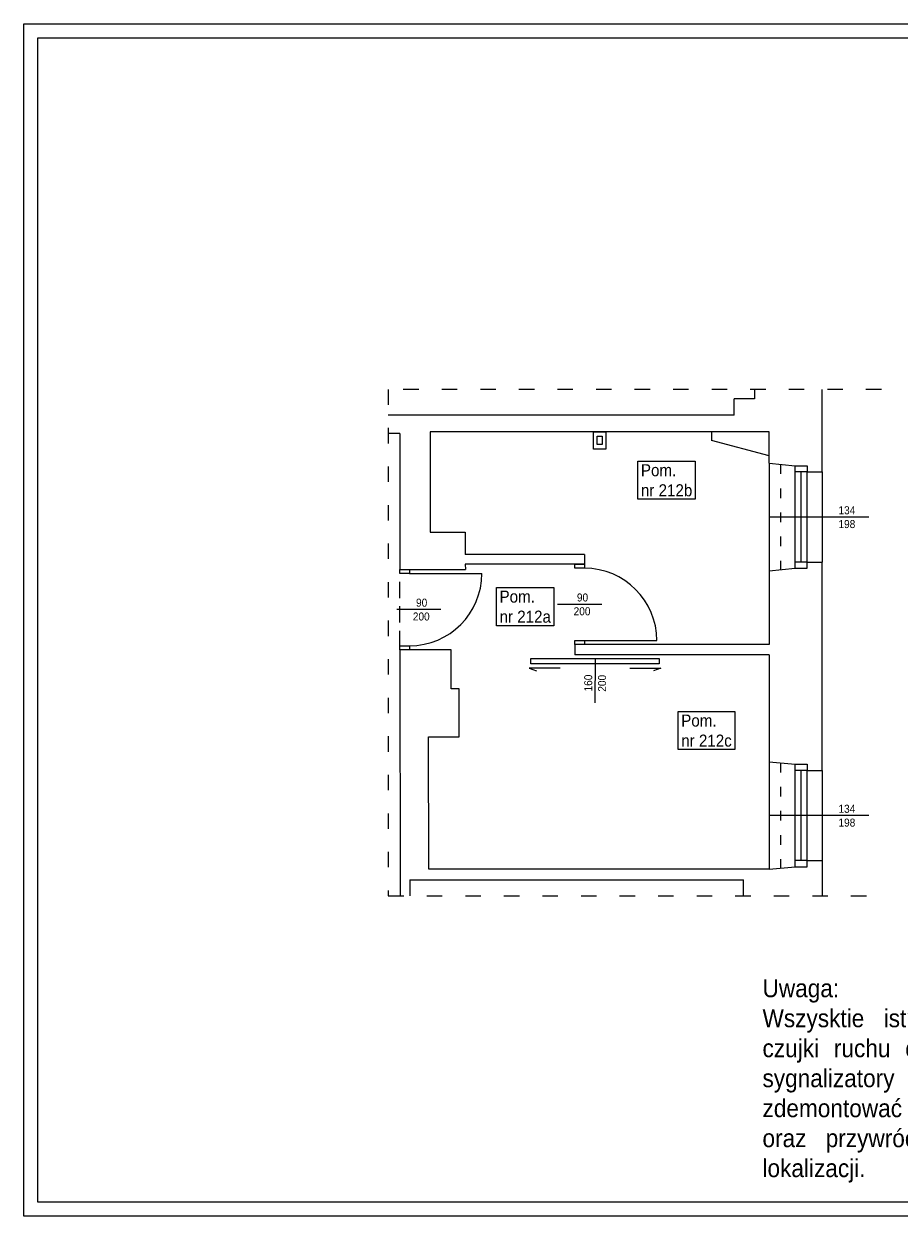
# Model space of a CAD drawing. Header units: centimetres. Extents: x 690840 to 714026, y 27673 to 40762.
# Tile 145 of 162: x 707810 to 708899, y 37777 to 39262. Entities that reach past the tile are written whole.
import ezdxf

# ---------------------------------------------------------------- set-up
doc = ezdxf.new("R2010")
doc.units = ezdxf.units.CM
doc.linetypes.add('ACAD_ISO03W100', pattern=[30, 12, -18])
doc.linetypes.add('DASHED', pattern=[19.05, 12.7, -6.35])
doc.layers.add('Obrys powierzchni', color=50, linetype='Continuous', lineweight=9, plot=False)
for name, color, linetype, lineweight in [('Opis', 102, 'Continuous', 9), ('Przekroje', 253, 'Continuous', 20), ('Przekrojowa', 253, 'Continuous', 25), ('S3_drzwi_istniejące', 7, 'Continuous', 0), ('S3_okna', 253, 'Continuous', 9), ('S3_rozdzielnice', 1, 'Continuous', 5), ('Widokowa', 140, 'Continuous', 9)]:
    doc.layers.add(name, color=color, linetype=linetype, lineweight=lineweight)
doc.layers.add('S3_drzwi_nowe', color=7, linetype='Continuous', lineweight=18, true_color=0x00f900)
doc.layers.add('S3_opis pomieszczeń', color=7, linetype='Continuous', lineweight=0, true_color=0xb5b5b5)
doc.styles.add('ARIELCE', font='arial.ttf', dxfattribs={"width": 0.9})

# ---------------------------------------------------------------- blocks, each defined once
blk = doc.blocks.new('zw$7334')
at = {"layer": 'S3_okna', "ltscale": 1.6, "insert": (-30.9, 13.4), "char_height": 10, "width": 42.363, "attachment_point": 3, "rotation": 0.019, "style": 'ARIELCE', "bg_fill": 2}
blk.add_mtext('{\\fArial|b0|i0|c238|p34;134}', dxfattribs=at)
at = {"layer": 'S3_okna', "ltscale": 1.6, "insert": (-30.9, -3.8), "char_height": 10, "width": 42.363, "attachment_point": 3, "rotation": 0.019, "style": 'ARIELCE'}
blk.add_mtext('{\\fArial|b0|i0|c238|p34;198}', dxfattribs=at)
blk = doc.blocks.new('zw$B2BC')
at = {"layer": 'Przekroje', "ltscale": 1.6}
for points in [[(0, 0), (32.2, -3.1), (47, -3.1), (47, -10.9), (66, -10.9)], [(0, -134), (32.2, -130.9), (47, -130.9), (47, -123.1), (66, -123.1)]]:
    blk.add_lwpolyline(points, dxfattribs=at)
at = {"layer": 'S3_okna'}
for p, q in [((0, 0), (0, -134)), ((32.2, -130.9), (32.2, -3.1)), ((47, -10.9), (32.2, -10.9)), ((39.6, -123.1), (39.6, -10.9)), ((47, -123.1), (47, -10.9)), ((66, -10.9), (66, -123.1)), ((47, -123.1), (32.2, -123.1))]:
    blk.add_line(p, q, dxfattribs=at)
at = {"layer": 'S3_okna', "ltscale": 1.6}
blk.add_line((124, -67), (0, -67), dxfattribs=at)
at = {"layer": 'S3_okna'}
for points in [[(0, 0), (32.2, -3.1), (47, -3.1), (47, -10.9), (66, -10.9)], [(0, -134), (32.2, -130.9), (47, -130.9), (47, -123.1), (66, -123.1)]]:
    blk.add_lwpolyline(points, dxfattribs=at)

msp = doc.modelspace()

# ---------------------------------------------------------------- linework, layer by layer
at = {"layer": 'Obrys powierzchni', "ltscale": 1.6}
for points in [[(707809.6, 39262.3), (709909.6, 39262.3), (709909.6, 37777.3), (707809.6, 37777.3)], [(707827.1, 39244.8), (709892.1, 39244.8), (709892.1, 37794.8), (707827.1, 37794.8)]]:
    msp.add_lwpolyline(points, close=True, dxfattribs=at)
at = {"layer": 'Przekrojowa', "ltscale": 1.6}
for p, q in [((708719.3, 38807), (708719.3, 38795.4)), ((708803.6, 38704.2), (708803.6, 38807)), ((708693.8, 38775), (708693.8, 38795.4)), ((708719.3, 38795.4), (708693.8, 38795.4)), ((708277.8, 38775), (708263.4, 38775)), ((708398.4, 38775), (708277.8, 38775)), ((708693.8, 38775), (708398.4, 38775)), ((708277.8, 38752.1), (708263.4, 38752.1)), ((708277.8, 38752.1), (708277.9, 38582.8)), ((708315.7, 38754.3), (708315.7, 38629.3)), ((708737.7, 38754.3), (708315.7, 38754.3)), ((708665.7, 38754.3), (708665.7, 38743.3)), ((708737.7, 38724.1), (708737.7, 38754.3)), ((708315.7, 38743.3), (708315.7, 38743.3)), ((708737.7, 38724.1), (708665.7, 38743.3)), ((708737.7, 38715.1), (708737.7, 38724.1)), ((708315.7, 38629.3), (708359.2, 38629.3)), ((708359.2, 38629.3), (708359.2, 38601.3)), ((708507.7, 38601.3), (708359.2, 38601.3)), ((708507.7, 38601.3), (708359.2, 38601.3)), ((708507.7, 38601.3), (708507.7, 38589.3)), ((708277.9, 38582.8), (708359.3, 38582.8)), ((708359.2, 38589.3), (708359.3, 38582.8)), ((708507.7, 38589.3), (708359.2, 38589.3)), ((708737.7, 38581.1), (708737.7, 38489.3)), ((708803.6, 38332.6), (708803.6, 38592)), ((708277.8, 38482.8), (708278, 38176.4)), ((708341.7, 38434.3), (708341.7, 38482.8)), ((708737.7, 38489.3), (708495.7, 38489.3)), ((708495.7, 38489.3), (708495.7, 38476.3)), ((708737.7, 38476.3), (708495.7, 38476.3)), ((708737.7, 38476.3), (708737.7, 38343.3)), ((708351.7, 38434.3), (708341.7, 38434.3)), ((708351.7, 38374.3), (708351.7, 38434.3)), ((708313.7, 38209.3), (708313.5, 38374.3)), ((708313.5, 38374.3), (708351.7, 38374.3)), ((708277.9, 38362.3), (708277.9, 38362.3)), ((708737.7, 38209.3), (708313.7, 38209.3)), ((708803.6, 38220.2), (708803.6, 38176.4)), ((708290, 38196.1), (708308.8, 38196.1)), ((708290, 38196.1), (708290, 38176.4)), ((708308.8, 38196.1), (708705.5, 38196.1)), ((708705.5, 38176.4), (708705.5, 38196.1))]:
    msp.add_line(p, q, dxfattribs=at)
at = {"layer": 'Przekrojowa', "color": 8, "ltscale": 1.6}
for p, q in [((708495.6, 38587.9), (708495.6, 38587.9)), ((708341.7, 38482.8), (708277.9, 38482.8))]:
    msp.add_line(p, q, dxfattribs=at)
at = {"layer": 'S3_drzwi_istniejące', "color": 8, "ltscale": 1.6}
msp.add_line((708277.8, 38581.3), (708277.8, 38581.3), dxfattribs=at)
at = {"layer": 'S3_drzwi_istniejące', "color": 8, "linetype": 'DASHED', "ltscale": 1.6}
msp.add_line((708277.8, 38486.1), (708277.8, 38581.3), dxfattribs=at)
at = {"layer": 'S3_drzwi_istniejące', "color": 8}
for p, q in [((708289.9, 38577.8), (708379.9, 38577.8)), ((708328.9, 38532.8), (708273.9, 38532.8))]:
    msp.add_line(p, q, dxfattribs=at)
for points in [[(708277.9, 38577.8), (708277.9, 38582.8), (708289.9, 38582.8), (708289.9, 38577.8)], [(708277.9, 38482.8), (708277.9, 38487.8), (708289.9, 38487.8), (708289.9, 38482.8)]]:
    msp.add_lwpolyline(points, close=True, dxfattribs=at)
msp.add_arc((708289.9, 38577.8), 90, 270, 360, dxfattribs=at)
at = {"layer": 'S3_drzwi_nowe', "color": 8}
for p, q in [((708529.2, 38539.3), (708474.2, 38539.3)), ((708507.7, 38494.3), (708597.7, 38494.3)), ((708520.8, 38471.7), (708520.7, 38416.7)), ((708477.4, 38459.8), (708438.8, 38459.8)), ((708438.8, 38459.8), (708448, 38456.7)), ((708564.1, 38459.8), (708602.7, 38459.8)), ((708602.7, 38459.8), (708593.6, 38456.7))]:
    msp.add_line(p, q, dxfattribs=at)
for points in [[(708495.7, 38584.3), (708495.7, 38589.3), (708507.7, 38589.3), (708507.7, 38584.3)], [(708495.7, 38489.3), (708495.7, 38494.3), (708507.7, 38494.3), (708507.7, 38489.3)], [(708440.8, 38471.7), (708600.7, 38471.7), (708600.7, 38465.3), (708440.8, 38465.3)]]:
    msp.add_lwpolyline(points, close=True, dxfattribs=at)
msp.add_arc((708507.7, 38494.3), 90, 0, 90, dxfattribs=at)
at = {"layer": 'S3_okna', "linetype": 'ACAD_ISO03W100'}
for p, q in [((708751.7, 38713.7), (708751.7, 38582.5)), ((708751.7, 38342), (708751.7, 38210.7)), ((708751.7, 38342), (708751.7, 38210.7))]:
    msp.add_line(p, q, dxfattribs=at)
at = {"layer": 'S3_rozdzielnice', "lineweight": -3, "ltscale": 1.6}
for points in [[(708519, 38754.3), (708534.4, 38754.3), (708534.4, 38732.8), (708519, 38732.8)], [(708523.6, 38748.9), (708529.8, 38748.9), (708529.8, 38738.2), (708523.6, 38738.2)]]:
    msp.add_lwpolyline(points, close=True, dxfattribs=at)

# ---------------------------------------------------------------- texts
at = {"layer": 'Opis', "color": 7, "insert": (708729.3, 38072.4), "char_height": 22.4, "width": 720.424, "attachment_point": 1, "rotation": 359.981, "style": 'ARIELCE'}
msp.add_mtext('{\\fArial|b0|i0|c238|p34;Uwaga:\\P\\pxqj;Wszysktie istniejące oprawy ewakuacyjne, awaryjne, czujki ruchu oraz czujki dymu, wskaźniki zadziałania, sygnalizatory optyczne oraz akustyczne itp. należy zdemontować i zabezpieczyć na czas prowadzenia robót oraz przywrócić po zakończeniu prac w pierwotnej lokalizacji.}', dxfattribs=at)
at = {"layer": 'S3_drzwi_istniejące', "color": 8, "char_height": 10, "attachment_point": 3, "rotation": 359.9753, "style": 'ARIELCE'}
for s, insert, width in [('{\\fArial|b0|i0|c238|p34;90}', (708311.9, 38546.4), 18.526), ('{\\fArial|b0|i0|c238|p34;200}', (708314.9, 38529.2), 19.356)]:
    msp.add_mtext(s, dxfattribs=dict(at, insert=insert, width=width))
at = {"layer": 'S3_drzwi_nowe', "color": 8, "char_height": 10, "attachment_point": 3, "style": 'ARIELCE'}
for s, insert, width, rotation in [('{\\fArial|b0|i0|c238|p34;90}', (708512.2, 38552.9), 18.526, 359.9753), ('{\\fArial|b0|i0|c238|p34;200}', (708515.1, 38535.7), 19.356, 359.9753), ('{\\fArial|b0|i0|c238|p34;160}', (708507.3, 38451.8), 18.526, 89.9762), ('{\\fArial|b0|i0|c238|p34;200}', (708524.5, 38451.5), 19.356, 89.9762)]:
    msp.add_mtext(s, dxfattribs=dict(at, insert=insert, width=width, rotation=rotation))

# ---------------------------------------------------------------- next in the draw order: block references
at = {"layer": 'S3_okna', "rotation": 1.443432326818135e-05}
for p in [(708875.7, 38648.1), (708875.7, 38276.3)]:
    msp.add_blockref('zw$7334', p, dxfattribs=at)

# ---------------------------------------------------------------- next in the draw order: block references
at = {"layer": 'S3_okna'}
for name, p, rotation in [('zw$B2BC', (708737.7, 38715.1), 359.9999999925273), ('zw$7334', (708875.7, 38276.3), 1.443432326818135e-05)]:
    msp.add_blockref(name, p, dxfattribs=dict(at, rotation=rotation))

# ---------------------------------------------------------------- next in the draw order: linework, layer by layer
at = {"layer": 'Widokowa', "color": 8, "linetype": 'ACAD_ISO03W100', "ltscale": 1.6}
msp.add_lwpolyline([(708877.3, 38807), (708263.4, 38807), (708263.4, 38176.4), (708877.7, 38176.4)], dxfattribs=at)

# ---------------------------------------------------------------- next in the draw order: block references
at = {"layer": 'S3_okna', "rotation": 359.9999999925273}
msp.add_blockref('zw$B2BC', (708737.7, 38343.3), dxfattribs=at)

# ---------------------------------------------------------------- next in the draw order: texts
at = {"layer": 'S3_opis pomieszczeń', "char_height": 7.5, "attachment_point": 1, "style": 'ARIELCE', "bg_fill": 18}
for s, insert in [('{\\fArial|b0|i0|c238|p34;\\H2x;Pom.\\Pnr 212b}', (708577.9, 38713.9)), ('{\\fArial|b0|i0|c238|p34;\\H2x;Pom.\\Pnr 212a}', (708401.9, 38556.5)), ('{\\fArial|b0|i0|c238|p34;\\H2x;Pom.\\Pnr 212c}', (708628.1, 38402.1))]:
    msp.add_mtext(s, dxfattribs=dict(at, insert=insert))

doc.saveas('drawing.dxf')
